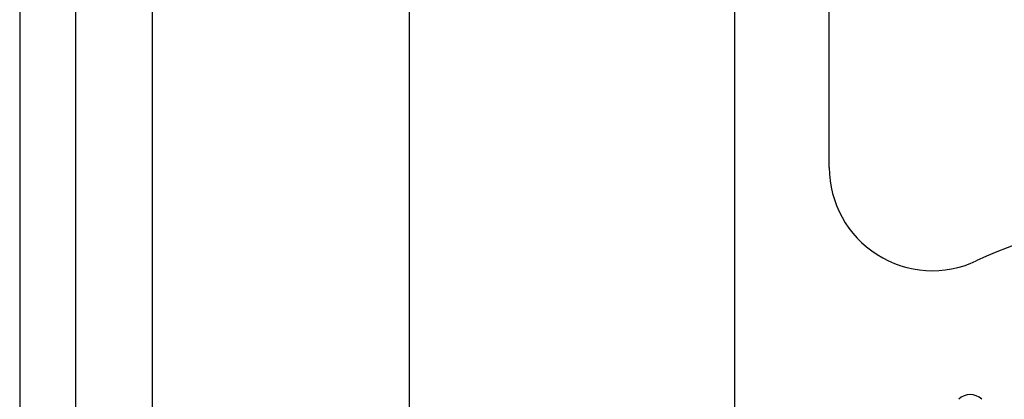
# Model space of a CAD drawing. Header units: inches. Extents: x 6 to 216, y 11 to 118.
# Tile 25 of 212: x 5.549 to 6.742, y 24.624 to 25.084. Entities that reach past the tile are written whole.
import ezdxf

# ---------------------------------------------------------------- set-up
doc = ezdxf.new("R2010")
doc.units = ezdxf.units.IN
doc.header["$MEASUREMENT"] = 0
doc.layers.add('Visible Edges(ANSI)', color=7, linetype='Continuous', lineweight=25)
doc.layers.add('Visible Tangent Edges(ANSI)', color=7, linetype='Continuous', lineweight=25)

msp = doc.modelspace()

# ---------------------------------------------------------------- linework, layer by layer
at = {"layer": 'Visible Edges(ANSI)'}
for p, q in [((5.5492, 79.6177), (5.5492, 20.1367)), ((5.6172, 20.1367), (5.6172, 79.6177)), ((6.0212, 24.6096), (6.0212, 49.4939)), ((6.4149, 49.4939), (6.4149, 24.6096)), ((6.5297, 24.9047), (6.5297, 49.1982))]:
    msp.add_line(p, q, dxfattribs=at)
for centre, radius, start, end in [((6.6547, 24.9047), 0.125, 180, 295.1296), ((6.9732, 24.2257), 0.625, 244.8704, 115.1296), ((6.7004, 24.6099), 0.0197, 45, 135)]:
    msp.add_arc(centre, radius, start, end, dxfattribs=at)
at = {"layer": 'Visible Tangent Edges(ANSI)'}
msp.add_line((5.7102, 20.1367), (5.7102, 79.6177), dxfattribs=at)

doc.saveas('drawing.dxf')
